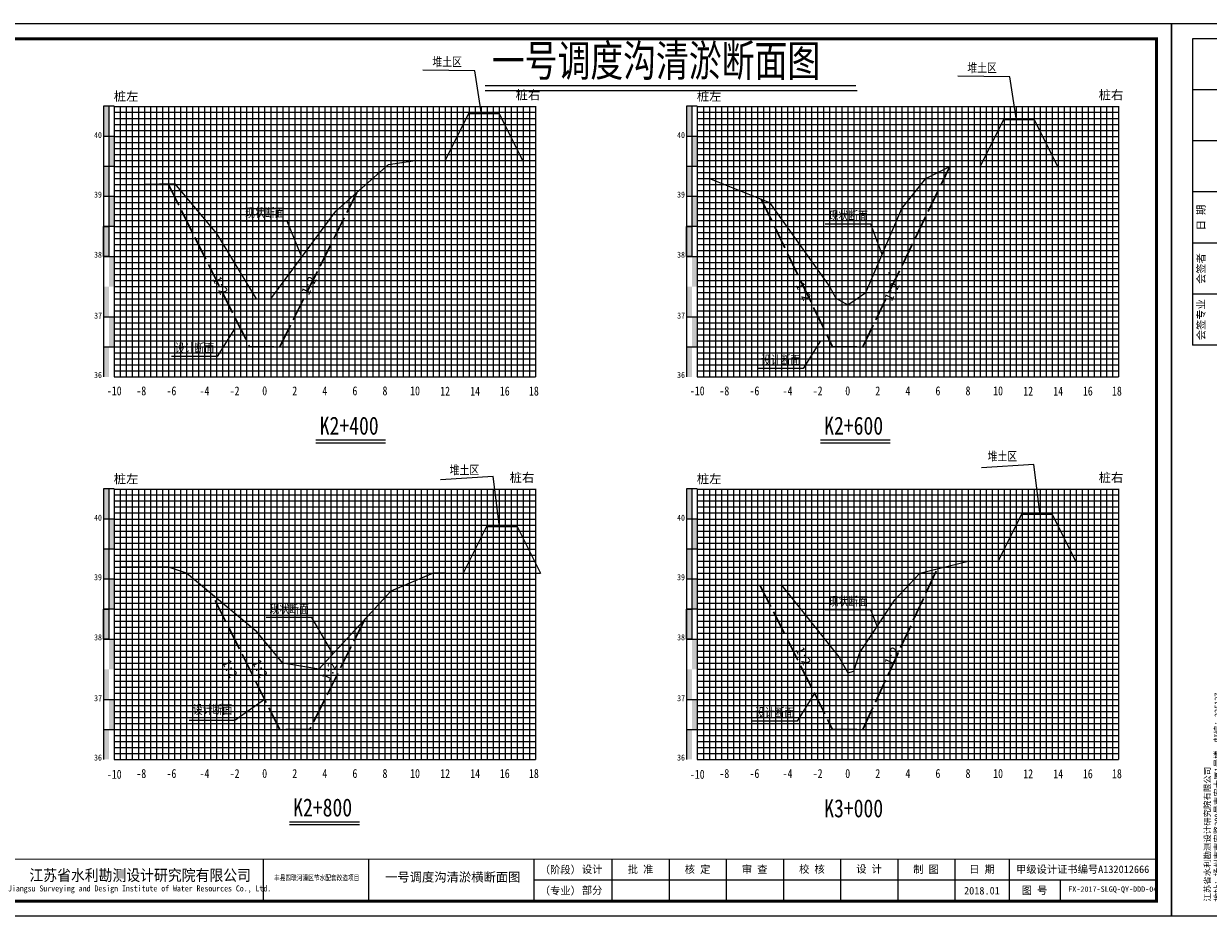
# Model space of a CAD drawing. Header units: millimetres. Extents: x -1851 to 142262423, y -629789 to 22327943.
# Tile 52 of 69: x 36859 to 37253, y 5522 to 5819. Entities that reach past the tile are written whole.
import ezdxf
from ezdxf.enums import TextEntityAlignment as Align

# ---------------------------------------------------------------- set-up
doc = ezdxf.new("R2010")
doc.units = ezdxf.units.MM
doc.linetypes.add('4415', pattern=[5, 4, -1])
for name, color, linetype, lineweight in [('0.13文字', 3, 'Continuous', 13), ('2', 61, 'Continuous', 30), ('3', 8, 'Continuous', 5), ('dmx', 7, 'Continuous', 15)]:
    doc.layers.add(name, color=color, linetype=linetype, lineweight=lineweight)
doc.layers.add('DIMTEX', color=7, linetype='Continuous')
doc.layers.add('断面', color=7, linetype='Continuous')
doc.styles.add('LYJFS', font='times.ttf', dxfattribs={"width": 0.7})
doc.styles.add('STYLE2', font='txt', dxfattribs={"width": 0.8})
doc.styles.add('仿宋', font='FangSong_GB2312.ttf')
doc.styles.add('仿宋体', font='FangSong_GB2312.ttf', dxfattribs={"width": 0.8})
doc.styles.add('宋体', font='txt', dxfattribs={"height": 3.5})
doc.styles.add('等线体', font='simhei.ttf')

# ---------------------------------------------------------------- blocks, each defined once
blk = doc.blocks.new('tk')
at = {"lineweight": 0}
for p, q in [((6838.6, 842.23), (6838.6, 1139.23)), ((6838.6, 1139.23), (7258.6, 1139.23)), ((7258.6, 1139.23), (7258.6, 842.23)), ((7253.6, 854.23), (7046.6, 854.23)), ((7258.6, 842.23), (6838.6, 842.23))]:
    blk.add_line(p, q, dxfattribs=at)
for p, q in [((6863.6, 1134.23), (6845.6, 1134.23)), ((6845.6, 1134.23), (6845.6, 1032.23)), ((6863.6, 1117.23), (6845.6, 1117.23)), ((6863.6, 1100.23), (6845.6, 1100.23)), ((6863.6, 1083.23), (6845.6, 1083.23)), ((6863.6, 1066.23), (6845.6, 1066.23)), ((6863.6, 1049.23), (6845.6, 1049.23)), ((6863.6, 1032.23), (6845.6, 1032.23)), ((6956.6, 861.23), (6956.6, 847.23)), ((6991.6, 861.23), (6991.6, 847.23)), ((7046.6, 861.23), (7046.6, 847.23)), ((7072.6, 861.23), (7072.6, 847.23)), ((7091.6, 861.23), (7091.6, 847.23)), ((7110.6, 861.23), (7110.6, 847.23)), ((7129.6, 861.23), (7129.6, 847.23)), ((7148.6, 861.23), (7148.6, 847.23)), ((7167.6, 861.23), (7167.6, 847.23)), ((7186.6, 861.23), (7186.6, 847.23)), ((7204.6, 861.23), (7204.6, 847.23)), ((7221.6, 854.23), (7221.6, 847.23))]:
    blk.add_line(p, q)
at = {"lineweight": 0, "const_width": 1}
blk.add_lwpolyline([(6863.6, 1134.23), (7253.6, 1134.23), (7253.6, 847.23), (6863.6, 847.23)], close=True, dxfattribs=at)
at = {"lineweight": 0, "const_width": 0.4}
blk.add_lwpolyline([(7253.6, 861.23), (6863.6, 861.23)], dxfattribs=at)
at = {"style": '宋体'}
for s, height, width, p in [('江苏省水利勘测设计研究院有限公司', 3.75, 0.9, (6915.73, 855.98)), ('丰县四联河灌区节水配套改造项目', 1.8, 0.75, (6974.43, 855.1)), ('Jiangsu Surveying and Design Institute of Water Resources Co., Ltd.', 2, 0.8, (6915.55, 851.24))]:
    blk.add_text(s, height=height, dxfattribs=dict(at, width=width)).set_placement(p, align=Align.MIDDLE)
at = {"style": 'LYJFS'}
for s, p in [('（阶段）', (7055.43, 857.73)), ('（专业）', (7055.43, 850.73))]:
    blk.add_text(s, height=2.5, dxfattribs=at).set_placement(p, align=Align.MIDDLE_CENTER)
at = {"style": '仿宋'}
blk.add_text('2018.01', height=2.5, dxfattribs=at).set_placement((7195.6, 850.73), align=Align.MIDDLE)
at = {"rotation": 90}
for s, insert, char_height, attachment_point, style in [('日 期', (6848.6, 1074.73), 2.5, 5, '宋体'), ('会签者', (6848.6, 1057.73), 2.5, 5, '宋体'), ('会签专业', (6848.6, 1040.73), 2.5, 5, '宋体'), ('江苏省水利勘测设计研究院有限公司\\P地址：扬州市吉安路209号吉安大厦1号楼  邮编：225127\\P电话：0514-87860116  传真：0514-87889101\\P声明：未经授权，不得翻印、传播或它用。', (6861.89, 847.15), 2, 7, '仿宋')]:
    blk.add_mtext(s, dxfattribs=dict(at, insert=insert, char_height=char_height, attachment_point=attachment_point, style=style))
at = {"char_height": 2.5, "attachment_point": 5, "style": '宋体'}
for s, insert in [('设计', (7066, 857.73)), ('批 准', (7082.1, 857.73)), ('核 定', (7101.04, 857.7)), ('审 查', (7120.03, 857.7)), ('校 核', (7139.06, 857.77)), ('设 计', (7158.07, 857.82)), ('制 图', (7177.01, 857.71)), ('日 期', (7195.6, 857.73)), ('甲级设计证书编号A132012666', (7229.1, 857.73)), ('部分', (7066, 850.73)), ('图 号', (7213.1, 850.73))]:
    blk.add_mtext(s, dxfattribs=dict(at, insert=insert))

msp = doc.modelspace()

# ---------------------------------------------------------------- hatches: boundary and pattern name
at = {"linetype": 'Continuous'}
for points in [[(36885.8, 5791.53), (36887.6, 5791.53), (36887.6, 5781.53), (36885.8, 5781.53)], [(37079.65, 5791.53), (37081.45, 5791.53), (37081.45, 5781.53), (37079.65, 5781.53)], [(36887.6, 5781.53), (36889.4, 5781.53), (36889.4, 5771.53), (36887.6, 5771.53)], [(37081.45, 5781.53), (37083.25, 5781.53), (37083.25, 5771.53), (37081.45, 5771.53)], [(36885.8, 5771.53), (36887.6, 5771.53), (36887.6, 5761.53), (36885.8, 5761.53)], [(37079.65, 5771.53), (37081.45, 5771.53), (37081.45, 5761.53), (37079.65, 5761.53)], [(36887.6, 5761.53), (36889.4, 5761.53), (36889.4, 5751.53), (36887.6, 5751.53)], [(37081.45, 5761.53), (37083.25, 5761.53), (37083.25, 5751.53), (37081.45, 5751.53)], [(36885.8, 5751.53), (36887.6, 5751.53), (36887.6, 5741.53), (36885.8, 5741.53)], [(37079.65, 5751.53), (37081.45, 5751.53), (37081.45, 5741.53), (37079.65, 5741.53)], [(36887.6, 5741.53), (36889.4, 5741.53), (36889.4, 5731.53), (36887.6, 5731.53)], [(37081.45, 5741.53), (37083.25, 5741.53), (37083.25, 5731.53), (37081.45, 5731.53)], [(36885.8, 5731.53), (36887.6, 5731.53), (36887.6, 5721.53), (36885.8, 5721.53)], [(37079.65, 5731.53), (37081.45, 5731.53), (37081.45, 5721.53), (37079.65, 5721.53)], [(36887.61, 5721.55), (36889.41, 5721.55), (36889.41, 5711.55), (36887.61, 5711.55)], [(37081.46, 5721.55), (37083.26, 5721.55), (37083.26, 5711.55), (37081.46, 5711.55)], [(36885.8, 5711.52), (36887.6, 5711.52), (36887.6, 5701.52), (36885.8, 5701.52)], [(37079.65, 5711.52), (37081.45, 5711.52), (37081.45, 5701.52), (37079.65, 5701.52)], [(36885.8, 5664.22), (36887.6, 5664.22), (36887.6, 5654.22), (36885.8, 5654.22)], [(37079.65, 5664.22), (37081.45, 5664.22), (37081.45, 5654.22), (37079.65, 5654.22)], [(36887.6, 5654.22), (36889.4, 5654.22), (36889.4, 5644.22), (36887.6, 5644.22)], [(37081.45, 5654.22), (37083.25, 5654.22), (37083.25, 5644.22), (37081.45, 5644.22)], [(36885.8, 5644.22), (36887.6, 5644.22), (36887.6, 5634.22), (36885.8, 5634.22)], [(37079.65, 5644.22), (37081.45, 5644.22), (37081.45, 5634.22), (37079.65, 5634.22)], [(36887.6, 5634.22), (36889.4, 5634.22), (36889.4, 5624.22), (36887.6, 5624.22)], [(37081.45, 5634.22), (37083.25, 5634.22), (37083.25, 5624.22), (37081.45, 5624.22)], [(36885.8, 5624.22), (36887.6, 5624.22), (36887.6, 5614.22), (36885.8, 5614.22)], [(37079.65, 5624.22), (37081.45, 5624.22), (37081.45, 5614.22), (37079.65, 5614.22)], [(36887.6, 5614.22), (36889.4, 5614.22), (36889.4, 5604.22), (36887.6, 5604.22)], [(37081.45, 5614.22), (37083.25, 5614.22), (37083.25, 5604.22), (37081.45, 5604.22)], [(36885.8, 5604.22), (36887.6, 5604.22), (36887.6, 5594.22), (36885.8, 5594.22)], [(37079.65, 5604.22), (37081.45, 5604.22), (37081.45, 5594.22), (37079.65, 5594.22)], [(36887.61, 5594.24), (36889.41, 5594.24), (36889.41, 5584.24), (36887.61, 5584.24)], [(37081.46, 5594.24), (37083.26, 5594.24), (37083.26, 5584.24), (37081.46, 5584.24)], [(36885.8, 5584.21), (36887.6, 5584.21), (36887.6, 5574.21), (36885.8, 5574.21)], [(37079.65, 5584.21), (37081.45, 5584.21), (37081.45, 5574.21), (37079.65, 5574.21)]]:
    msp.add_hatch(color=7, dxfattribs=at).paths.add_polyline_path(points)

# ---------------------------------------------------------------- linework, layer by layer
at = {"color": 7, "linetype": 'Continuous', "lineweight": 20, "flags": 128}
for points in [[(37011.49, 5788.93), (37009.29, 5803.34), (36992.01, 5803.52)], [(37189.34, 5786.93), (37187.14, 5801.34), (37169.86, 5801.52)], [(37197.27, 5655.62), (37195.16, 5672.34), (37177.68, 5671.2)], [(37017.49, 5651.62), (37015.38, 5668.34), (36997.9, 5667.2)]]:
    msp.add_lwpolyline(points, dxfattribs=at)
at = {"color": 1, "linetype": '4415', "lineweight": 30, "ltscale": 2}
for points in [[(37104.52, 5760.62), (37128.25, 5711.53), (37138.25, 5711.53), (37167.25, 5771.53)], [(36907.28, 5765.77), (36934.4, 5711.53), (36944.4, 5711.53), (36970.01, 5762.74)], [(37104.09, 5632.22), (37128.25, 5584.22), (37138.25, 5584.22), (37162.99, 5637.65)], [(36972.67, 5620.76), (36954.4, 5584.22), (36944.4, 5584.22), (36922, 5629.02)]]:
    msp.add_lwpolyline(points, dxfattribs=at)
at = {"linetype": 'Continuous', "flags": 128}
for points in [[(36885.8, 5751.53), (36887.6, 5751.53), (36887.6, 5741.53), (36885.8, 5741.53)], [(37079.65, 5751.53), (37081.45, 5751.53), (37081.45, 5741.53), (37079.65, 5741.53)], [(36885.8, 5624.22), (36887.6, 5624.22), (36887.6, 5614.22), (36885.8, 5614.22)], [(37079.65, 5624.22), (37081.45, 5624.22), (37081.45, 5614.22), (37079.65, 5614.22)]]:
    msp.add_lwpolyline(points, close=True, dxfattribs=at)
at = {"linetype": 'Continuous', "lineweight": 20, "flags": 128}
for points in [[(36951.72, 5741.37), (36946.92, 5753.3), (36931.77, 5753.28)], [(37144.71, 5742.26), (37140.91, 5752.31), (37125.75, 5752.28)], [(37147.25, 5735.53), (37146.97, 5736.28)], [(36929.4, 5717.53), (36923.56, 5708.29), (36908.41, 5708.27)], [(37124.25, 5713.53), (37118.41, 5704.29), (37103.26, 5704.27)], [(36962.22, 5609.3), (36955.05, 5621.47), (36939.9, 5621.45)], [(37143.09, 5618.57), (37140.91, 5623.99), (37125.75, 5623.97)], [(36939.4, 5594.22), (36929.47, 5587.16), (36914.32, 5587.13)], [(37122.25, 5596.22), (37116.41, 5586.98), (37101.26, 5586.95)]]:
    msp.add_lwpolyline(points, dxfattribs=at)
at = {"layer": '2', "color": 7, "lineweight": 15}
for points in [[(36889.4, 5791.46), (37029.4, 5791.46)], [(36899.4, 5791.53), (36899.4, 5701.53)], [(36909.4, 5791.53), (36909.4, 5701.53)], [(36919.4, 5791.53), (36919.4, 5701.53)], [(36929.4, 5791.53), (36929.4, 5701.53)], [(36949.4, 5791.53), (36949.4, 5701.53)], [(36959.4, 5791.53), (36959.4, 5701.53)], [(36969.4, 5791.53), (36969.4, 5701.53)], [(36979.4, 5791.53), (36979.4, 5701.53)], [(36989.4, 5791.53), (36989.4, 5701.53)], [(36999.4, 5791.53), (36999.4, 5701.53)], [(37009.4, 5791.53), (37009.4, 5701.53)], [(37019.4, 5791.53), (37019.4, 5701.53)], [(37029.4, 5791.53), (37029.4, 5701.53)], [(37083.25, 5791.46), (37223.25, 5791.46)], [(37093.25, 5791.53), (37093.25, 5701.53)], [(37103.25, 5791.53), (37103.25, 5701.53)], [(37113.25, 5791.53), (37113.25, 5701.53)], [(37123.25, 5791.53), (37123.25, 5701.53)], [(37143.25, 5791.53), (37143.25, 5701.53)], [(37153.25, 5791.53), (37153.25, 5701.53)], [(37163.25, 5791.53), (37163.25, 5701.53)], [(37173.25, 5791.53), (37173.25, 5701.53)], [(37183.25, 5791.53), (37183.25, 5701.53)], [(37193.25, 5791.53), (37193.25, 5701.53)], [(37203.25, 5791.53), (37203.25, 5701.53)], [(37213.25, 5791.53), (37213.25, 5701.53)], [(37223.25, 5791.53), (37223.25, 5701.53)], [(36889.4, 5781.53), (36989.4, 5781.53)], [(36989.4, 5781.53), (37029.4, 5781.53)], [(37083.25, 5781.53), (37183.25, 5781.53)], [(37183.25, 5781.53), (37223.25, 5781.53)], [(36889.4, 5771.53), (36989.4, 5771.53)], [(36989.4, 5771.53), (37029.4, 5771.53)], [(37083.25, 5771.53), (37183.25, 5771.53)], [(37183.25, 5771.53), (37223.25, 5771.53)], [(36889.4, 5761.53), (36989.4, 5761.53)], [(36989.4, 5761.53), (37029.4, 5761.53)], [(37083.25, 5761.53), (37183.25, 5761.53)], [(37183.25, 5761.53), (37223.25, 5761.53)], [(36889.4, 5751.53), (36989.4, 5751.53)], [(36989.4, 5751.53), (37029.4, 5751.53)], [(37083.25, 5751.53), (37183.25, 5751.53)], [(37183.25, 5751.53), (37223.25, 5751.53)], [(36989.4, 5741.53), (37029.4, 5741.53)], [(37183.25, 5741.53), (37223.25, 5741.53)], [(36889.4, 5731.53), (36989.4, 5731.53)], [(36989.4, 5731.53), (37029.4, 5731.53)], [(37083.25, 5731.53), (37183.25, 5731.53)], [(37183.25, 5731.53), (37223.25, 5731.53)], [(36989.4, 5721.53), (37029.4, 5721.53)], [(37183.25, 5721.53), (37223.25, 5721.53)], [(36989.4, 5711.53), (37029.4, 5711.53)], [(37183.25, 5711.53), (37223.25, 5711.53)], [(36889.4, 5701.53), (36989.4, 5701.53)], [(36989.4, 5701.53), (37029.4, 5701.53)], [(37083.25, 5701.53), (37183.25, 5701.53)], [(37183.25, 5701.53), (37223.25, 5701.53)], [(36889.4, 5664.15), (37029.4, 5664.15)], [(36899.4, 5664.22), (36899.4, 5574.22)], [(36909.4, 5664.22), (36909.4, 5574.22)], [(36919.4, 5664.22), (36919.4, 5574.22)], [(36929.4, 5664.22), (36929.4, 5574.22)], [(36949.4, 5664.22), (36949.4, 5574.22)], [(36959.4, 5664.22), (36959.4, 5574.22)], [(36969.4, 5664.22), (36969.4, 5574.22)], [(36979.4, 5664.22), (36979.4, 5574.22)], [(36989.4, 5664.22), (36989.4, 5574.22)], [(36999.4, 5664.22), (36999.4, 5574.22)], [(37009.4, 5664.22), (37009.4, 5574.22)], [(37019.4, 5664.22), (37019.4, 5574.22)], [(37029.4, 5664.22), (37029.4, 5574.22)], [(37083.25, 5664.15), (37223.25, 5664.15)], [(37093.25, 5664.22), (37093.25, 5574.22)], [(37103.25, 5664.22), (37103.25, 5574.22)], [(37113.25, 5664.22), (37113.25, 5574.22)], [(37123.25, 5664.22), (37123.25, 5574.22)], [(37143.25, 5664.22), (37143.25, 5574.22)], [(37153.25, 5664.22), (37153.25, 5574.22)], [(37163.25, 5664.22), (37163.25, 5574.22)], [(37173.25, 5664.22), (37173.25, 5574.22)], [(37183.25, 5664.22), (37183.25, 5574.22)], [(37193.25, 5664.22), (37193.25, 5574.22)], [(37203.25, 5664.22), (37203.25, 5574.22)], [(37213.25, 5664.22), (37213.25, 5574.22)], [(37223.25, 5664.22), (37223.25, 5574.22)], [(36889.4, 5654.22), (37029.4, 5654.22)], [(37083.25, 5654.22), (37183.25, 5654.22)], [(37183.25, 5654.22), (37223.25, 5654.22)], [(36889.4, 5644.22), (37029.4, 5644.22)], [(37083.25, 5644.22), (37183.25, 5644.22)], [(37183.25, 5644.22), (37223.25, 5644.22)], [(36889.4, 5634.22), (37029.4, 5634.22)], [(37083.25, 5634.22), (37183.25, 5634.22)], [(37183.25, 5634.22), (37223.25, 5634.22)], [(36889.4, 5624.22), (37029.4, 5624.22)], [(37083.25, 5624.22), (37183.25, 5624.22)], [(37183.25, 5624.22), (37223.25, 5624.22)], [(37183.25, 5614.22), (37223.25, 5614.22)], [(36889.4, 5604.22), (37029.4, 5604.22)], [(37083.25, 5604.22), (37183.25, 5604.22)], [(37183.25, 5604.22), (37223.25, 5604.22)], [(37183.25, 5594.22), (37223.25, 5594.22)], [(37183.25, 5584.22), (37223.25, 5584.22)], [(36889.4, 5574.22), (37029.4, 5574.22)], [(37083.25, 5574.22), (37183.25, 5574.22)], [(37183.25, 5574.22), (37223.25, 5574.22)]]:
    msp.add_lwpolyline(points, dxfattribs=at)
at = {"layer": '2', "color": 3, "lineweight": 15}
for points in [[(36939.4, 5791.53), (36939.4, 5701.53)], [(37133.25, 5791.53), (37133.25, 5701.53)], [(36939.4, 5664.22), (36939.4, 5574.22)], [(37133.25, 5664.22), (37133.25, 5574.22)]]:
    msp.add_lwpolyline(points, dxfattribs=at)
at = {"layer": '2', "color": 7, "lineweight": 15, "flags": 128}
for points in [[(36889.4, 5741.53), (36989.4, 5741.53)], [(37083.25, 5741.53), (37183.25, 5741.53)], [(36889.4, 5614.22), (37029.4, 5614.22)], [(37083.25, 5614.22), (37183.25, 5614.22)]]:
    msp.add_lwpolyline(points, dxfattribs=at)
at = {"layer": '2', "color": 0, "lineweight": 15}
for points in [[(36889.4, 5721.53), (36989.4, 5721.53)], [(37083.25, 5721.53), (37183.25, 5721.53)], [(36889.4, 5711.53), (36989.4, 5711.53)], [(37083.25, 5711.53), (37183.25, 5711.53)], [(36889.4, 5594.22), (37029.4, 5594.22)], [(37083.25, 5594.22), (37183.25, 5594.22)], [(36889.4, 5584.22), (37029.4, 5584.22)], [(37083.25, 5584.22), (37183.25, 5584.22)]]:
    msp.add_lwpolyline(points, dxfattribs=at)
at = {"layer": '3', "lineweight": 5}
for points in [[(36891.4, 5791.53), (36891.4, 5701.53)], [(36893.4, 5791.53), (36893.4, 5701.53)], [(36895.4, 5791.53), (36895.4, 5701.53)], [(36897.4, 5791.53), (36897.4, 5701.53)], [(36901.4, 5791.53), (36901.4, 5701.53)], [(36903.4, 5791.53), (36903.4, 5701.53)], [(36905.4, 5791.53), (36905.4, 5701.53)], [(36907.4, 5791.53), (36907.4, 5701.53)], [(36911.4, 5791.53), (36911.4, 5701.53)], [(36913.4, 5791.53), (36913.4, 5701.53)], [(36915.4, 5791.53), (36915.4, 5701.53)], [(36917.4, 5791.53), (36917.4, 5701.53)], [(36921.4, 5791.53), (36921.4, 5701.53)], [(36923.4, 5791.53), (36923.4, 5701.53)], [(36925.4, 5791.53), (36925.4, 5701.53)], [(36927.4, 5791.53), (36927.4, 5701.53)], [(36931.4, 5791.53), (36931.4, 5701.53)], [(36933.4, 5791.53), (36933.4, 5701.53)], [(36935.4, 5791.53), (36935.4, 5701.53)], [(36937.4, 5791.53), (36937.4, 5701.53)], [(36941.4, 5791.53), (36941.4, 5701.53)], [(36943.4, 5791.53), (36943.4, 5701.53)], [(36945.4, 5791.53), (36945.4, 5701.53)], [(36947.4, 5791.53), (36947.4, 5701.53)], [(36951.4, 5791.53), (36951.4, 5701.53)], [(36953.4, 5791.53), (36953.4, 5701.53)], [(36955.4, 5791.53), (36955.4, 5701.53)], [(36957.4, 5791.53), (36957.4, 5701.53)], [(36961.4, 5791.53), (36961.4, 5701.53)], [(36963.4, 5791.53), (36963.4, 5701.53)], [(36965.4, 5791.53), (36965.4, 5701.53)], [(36967.4, 5791.53), (36967.4, 5701.53)], [(36971.4, 5791.53), (36971.4, 5701.53)], [(36973.4, 5791.53), (36973.4, 5701.53)], [(36975.4, 5791.53), (36975.4, 5701.53)], [(36977.4, 5791.53), (36977.4, 5701.53)], [(36981.4, 5791.53), (36981.4, 5701.53)], [(36983.4, 5791.53), (36983.4, 5701.53)], [(36985.4, 5791.53), (36985.4, 5701.53)], [(36987.4, 5791.53), (36987.4, 5701.53)], [(36991.4, 5791.53), (36991.4, 5701.53)], [(36993.4, 5791.53), (36993.4, 5701.53)], [(36995.4, 5791.53), (36995.4, 5701.53)], [(36997.4, 5791.53), (36997.4, 5701.53)], [(37001.4, 5791.53), (37001.4, 5701.53)], [(37003.4, 5791.53), (37003.4, 5701.53)], [(37005.4, 5791.53), (37005.4, 5701.53)], [(37007.4, 5791.53), (37007.4, 5701.53)], [(37011.4, 5791.53), (37011.4, 5701.53)], [(37013.4, 5791.53), (37013.4, 5701.53)], [(37015.4, 5791.53), (37015.4, 5701.53)], [(37017.4, 5791.53), (37017.4, 5701.53)], [(37021.4, 5791.53), (37021.4, 5701.53)], [(37023.4, 5791.53), (37023.4, 5701.53)], [(37025.4, 5791.53), (37025.4, 5701.53)], [(37027.4, 5791.53), (37027.4, 5701.53)], [(37085.25, 5791.53), (37085.25, 5701.53)], [(37087.25, 5791.53), (37087.25, 5701.53)], [(37089.25, 5791.53), (37089.25, 5701.53)], [(37091.25, 5791.53), (37091.25, 5701.53)], [(37095.25, 5791.53), (37095.25, 5701.53)], [(37097.25, 5791.53), (37097.25, 5701.53)], [(37099.25, 5791.53), (37099.25, 5701.53)], [(37101.25, 5791.53), (37101.25, 5701.53)], [(37105.25, 5791.53), (37105.25, 5701.53)], [(37107.25, 5791.53), (37107.25, 5701.53)], [(37109.25, 5791.53), (37109.25, 5701.53)], [(37111.25, 5791.53), (37111.25, 5701.53)], [(37115.25, 5791.53), (37115.25, 5701.53)], [(37117.25, 5791.53), (37117.25, 5701.53)], [(37119.25, 5791.53), (37119.25, 5701.53)], [(37121.25, 5791.53), (37121.25, 5701.53)], [(37125.25, 5791.53), (37125.25, 5701.53)], [(37127.25, 5791.53), (37127.25, 5701.53)], [(37129.25, 5791.53), (37129.25, 5701.53)], [(37131.25, 5791.53), (37131.25, 5701.53)], [(37135.25, 5791.53), (37135.25, 5701.53)], [(37137.25, 5791.53), (37137.25, 5701.53)], [(37139.25, 5791.53), (37139.25, 5701.53)], [(37141.25, 5791.53), (37141.25, 5701.53)], [(37145.25, 5791.53), (37145.25, 5701.53)], [(37147.25, 5791.53), (37147.25, 5701.53)], [(37149.25, 5791.53), (37149.25, 5701.53)], [(37151.25, 5791.53), (37151.25, 5701.53)], [(37155.25, 5791.53), (37155.25, 5701.53)], [(37157.25, 5791.53), (37157.25, 5701.53)], [(37159.25, 5791.53), (37159.25, 5701.53)], [(37161.25, 5791.53), (37161.25, 5701.53)], [(37165.25, 5791.53), (37165.25, 5701.53)], [(37167.25, 5791.53), (37167.25, 5701.53)], [(37169.25, 5791.53), (37169.25, 5701.53)], [(37171.25, 5791.53), (37171.25, 5701.53)], [(37175.25, 5791.53), (37175.25, 5701.53)], [(37177.25, 5791.53), (37177.25, 5701.53)], [(37179.25, 5791.53), (37179.25, 5701.53)], [(37181.25, 5791.53), (37181.25, 5701.53)], [(37185.25, 5791.53), (37185.25, 5701.53)], [(37187.25, 5791.53), (37187.25, 5701.53)], [(37189.25, 5791.53), (37189.25, 5701.53)], [(37191.25, 5791.53), (37191.25, 5701.53)], [(37195.25, 5791.53), (37195.25, 5701.53)], [(37197.25, 5791.53), (37197.25, 5701.53)], [(37199.25, 5791.53), (37199.25, 5701.53)], [(37201.25, 5791.53), (37201.25, 5701.53)], [(37205.25, 5791.53), (37205.25, 5701.53)], [(37207.25, 5791.53), (37207.25, 5701.53)], [(37209.25, 5791.53), (37209.25, 5701.53)], [(37211.25, 5791.53), (37211.25, 5701.53)], [(37215.25, 5791.53), (37215.25, 5701.53)], [(37217.25, 5791.53), (37217.25, 5701.53)], [(37219.25, 5791.53), (37219.25, 5701.53)], [(37221.25, 5791.53), (37221.25, 5701.53)], [(36889.4, 5789.53), (36989.4, 5789.53)], [(36889.4, 5787.53), (36989.4, 5787.53)], [(36989.4, 5789.53), (37029.4, 5789.53)], [(36989.4, 5787.53), (37029.4, 5787.53)], [(37083.25, 5789.53), (37183.25, 5789.53)], [(37083.25, 5787.53), (37183.25, 5787.53)], [(37183.25, 5789.53), (37223.25, 5789.53)], [(37183.25, 5787.53), (37223.25, 5787.53)], [(36889.4, 5785.53), (36989.4, 5785.53)], [(36889.4, 5783.53), (36989.4, 5783.53)], [(36989.4, 5785.53), (37029.4, 5785.53)], [(36989.4, 5783.53), (37029.4, 5783.53)], [(37083.25, 5785.53), (37183.25, 5785.53)], [(37083.25, 5783.53), (37183.25, 5783.53)], [(37183.25, 5785.53), (37223.25, 5785.53)], [(37183.25, 5783.53), (37223.25, 5783.53)], [(36889.4, 5779.53), (36989.4, 5779.53)], [(36989.4, 5779.53), (37029.4, 5779.53)], [(37083.25, 5779.53), (37183.25, 5779.53)], [(37183.25, 5779.53), (37223.25, 5779.53)], [(36889.4, 5777.53), (36989.4, 5777.53)], [(36889.4, 5775.53), (36989.4, 5775.53)], [(36989.4, 5777.53), (37029.4, 5777.53)], [(36989.4, 5775.53), (37029.4, 5775.53)], [(37083.25, 5777.53), (37183.25, 5777.53)], [(37083.25, 5775.53), (37183.25, 5775.53)], [(37183.25, 5777.53), (37223.25, 5777.53)], [(37183.25, 5775.53), (37223.25, 5775.53)], [(36889.4, 5773.53), (36989.4, 5773.53)], [(36989.4, 5773.53), (37029.4, 5773.53)], [(37083.25, 5773.53), (37183.25, 5773.53)], [(37183.25, 5773.53), (37223.25, 5773.53)], [(36889.4, 5769.53), (36989.4, 5769.53)], [(36889.4, 5767.53), (36989.4, 5767.53)], [(36989.4, 5769.53), (37029.4, 5769.53)], [(36989.4, 5767.53), (37029.4, 5767.53)], [(37083.25, 5769.53), (37183.25, 5769.53)], [(37083.25, 5767.53), (37183.25, 5767.53)], [(37183.25, 5769.53), (37223.25, 5769.53)], [(37183.25, 5767.53), (37223.25, 5767.53)], [(36889.4, 5765.53), (36989.4, 5765.53)], [(36889.4, 5763.53), (36989.4, 5763.53)], [(36989.4, 5765.53), (37029.4, 5765.53)], [(36989.4, 5763.53), (37029.4, 5763.53)], [(37083.25, 5765.53), (37183.25, 5765.53)], [(37083.25, 5763.53), (37183.25, 5763.53)], [(37183.25, 5765.53), (37223.25, 5765.53)], [(37183.25, 5763.53), (37223.25, 5763.53)], [(36889.4, 5759.53), (36989.4, 5759.53)], [(36989.4, 5759.53), (37029.4, 5759.53)], [(37083.25, 5759.53), (37183.25, 5759.53)], [(37183.25, 5759.53), (37223.25, 5759.53)], [(36889.4, 5757.53), (36989.4, 5757.53)], [(36889.4, 5755.53), (36989.4, 5755.53)], [(36989.4, 5757.53), (37029.4, 5757.53)], [(36989.4, 5755.53), (37029.4, 5755.53)], [(37083.25, 5757.53), (37183.25, 5757.53)], [(37083.25, 5755.53), (37183.25, 5755.53)], [(37183.25, 5757.53), (37223.25, 5757.53)], [(37183.25, 5755.53), (37223.25, 5755.53)], [(36889.4, 5753.53), (36989.4, 5753.53)], [(36989.4, 5753.53), (37029.4, 5753.53)], [(37083.25, 5753.53), (37183.25, 5753.53)], [(37183.25, 5753.53), (37223.25, 5753.53)], [(36889.4, 5749.53), (36989.4, 5749.53)], [(36889.4, 5747.53), (36989.4, 5747.53)], [(36989.4, 5749.53), (37029.4, 5749.53)], [(36989.4, 5747.53), (37029.4, 5747.53)], [(37083.25, 5749.53), (37183.25, 5749.53)], [(37083.25, 5747.53), (37183.25, 5747.53)], [(37183.25, 5749.53), (37223.25, 5749.53)], [(37183.25, 5747.53), (37223.25, 5747.53)], [(36889.4, 5745.53), (36989.4, 5745.53)], [(36889.4, 5743.53), (36989.4, 5743.53)], [(36989.4, 5745.53), (37029.4, 5745.53)], [(36989.4, 5743.53), (37029.4, 5743.53)], [(37083.25, 5745.53), (37183.25, 5745.53)], [(37083.25, 5743.53), (37183.25, 5743.53)], [(37183.25, 5745.53), (37223.25, 5745.53)], [(37183.25, 5743.53), (37223.25, 5743.53)], [(36889.4, 5739.53), (36989.4, 5739.53)], [(36989.4, 5739.53), (37029.4, 5739.53)], [(37083.25, 5739.53), (37183.25, 5739.53)], [(37183.25, 5739.53), (37223.25, 5739.53)], [(36889.4, 5737.53), (36989.4, 5737.53)], [(36889.4, 5735.53), (36989.4, 5735.53)], [(36989.4, 5737.53), (37029.4, 5737.53)], [(36989.4, 5735.53), (37029.4, 5735.53)], [(37083.25, 5737.53), (37183.25, 5737.53)], [(37083.25, 5735.53), (37183.25, 5735.53)], [(37183.25, 5737.53), (37223.25, 5737.53)], [(37183.25, 5735.53), (37223.25, 5735.53)], [(36889.4, 5733.53), (36989.4, 5733.53)], [(36989.4, 5733.53), (37029.4, 5733.53)], [(37083.25, 5733.53), (37183.25, 5733.53)], [(37183.25, 5733.53), (37223.25, 5733.53)], [(36889.4, 5729.53), (36989.4, 5729.53)], [(36889.4, 5727.53), (36989.4, 5727.53)], [(36989.4, 5729.53), (37029.4, 5729.53)], [(36989.4, 5727.53), (37029.4, 5727.53)], [(37083.25, 5729.53), (37183.25, 5729.53)], [(37083.25, 5727.53), (37183.25, 5727.53)], [(37183.25, 5729.53), (37223.25, 5729.53)], [(37183.25, 5727.53), (37223.25, 5727.53)], [(36889.4, 5725.53), (36989.4, 5725.53)], [(36889.4, 5723.53), (36989.4, 5723.53)], [(36989.4, 5725.53), (37029.4, 5725.53)], [(36989.4, 5723.53), (37029.4, 5723.53)], [(37083.25, 5725.53), (37183.25, 5725.53)], [(37083.25, 5723.53), (37183.25, 5723.53)], [(37183.25, 5725.53), (37223.25, 5725.53)], [(37183.25, 5723.53), (37223.25, 5723.53)], [(36889.4, 5719.53), (36989.4, 5719.53)], [(36989.4, 5719.53), (37029.4, 5719.53)], [(37083.25, 5719.53), (37183.25, 5719.53)], [(37183.25, 5719.53), (37223.25, 5719.53)], [(36889.4, 5717.53), (36989.4, 5717.53)], [(36889.4, 5715.53), (36989.4, 5715.53)], [(36989.4, 5717.53), (37029.4, 5717.53)], [(36989.4, 5715.53), (37029.4, 5715.53)], [(37083.25, 5717.53), (37183.25, 5717.53)], [(37083.25, 5715.53), (37183.25, 5715.53)], [(37183.25, 5717.53), (37223.25, 5717.53)], [(37183.25, 5715.53), (37223.25, 5715.53)], [(36889.4, 5713.53), (36989.4, 5713.53)], [(36989.4, 5713.53), (37029.4, 5713.53)], [(37083.25, 5713.53), (37183.25, 5713.53)], [(37183.25, 5713.53), (37223.25, 5713.53)], [(36889.4, 5709.53), (36989.4, 5709.53)], [(36889.4, 5707.53), (36989.4, 5707.53)], [(36989.4, 5709.53), (37029.4, 5709.53)], [(36989.4, 5707.53), (37029.4, 5707.53)], [(37083.25, 5709.53), (37183.25, 5709.53)], [(37083.25, 5707.53), (37183.25, 5707.53)], [(37183.25, 5709.53), (37223.25, 5709.53)], [(37183.25, 5707.53), (37223.25, 5707.53)], [(36889.4, 5705.53), (36989.4, 5705.53)], [(36889.4, 5703.53), (36989.4, 5703.53)], [(36989.4, 5705.53), (37029.4, 5705.53)], [(36989.4, 5703.53), (37029.4, 5703.53)], [(37083.25, 5705.53), (37183.25, 5705.53)], [(37083.25, 5703.53), (37183.25, 5703.53)], [(37183.25, 5705.53), (37223.25, 5705.53)], [(37183.25, 5703.53), (37223.25, 5703.53)], [(36891.4, 5664.22), (36891.4, 5574.22)], [(36893.4, 5664.22), (36893.4, 5574.22)], [(36895.4, 5664.22), (36895.4, 5574.22)], [(36897.4, 5664.22), (36897.4, 5574.22)], [(36901.4, 5664.22), (36901.4, 5574.22)], [(36903.4, 5664.22), (36903.4, 5574.22)], [(36905.4, 5664.22), (36905.4, 5574.22)], [(36907.4, 5664.22), (36907.4, 5574.22)], [(36911.4, 5664.22), (36911.4, 5574.22)], [(36913.4, 5664.22), (36913.4, 5574.22)], [(36915.4, 5664.22), (36915.4, 5574.22)], [(36917.4, 5664.22), (36917.4, 5574.22)], [(36921.4, 5664.22), (36921.4, 5574.22)], [(36923.4, 5664.22), (36923.4, 5574.22)], [(36925.4, 5664.22), (36925.4, 5574.22)], [(36927.4, 5664.22), (36927.4, 5574.22)], [(36931.4, 5664.22), (36931.4, 5574.22)], [(36933.4, 5664.22), (36933.4, 5574.22)], [(36935.4, 5664.22), (36935.4, 5574.22)], [(36937.4, 5664.22), (36937.4, 5574.22)], [(36941.4, 5664.22), (36941.4, 5574.22)], [(36943.4, 5664.22), (36943.4, 5574.22)], [(36945.4, 5664.22), (36945.4, 5574.22)], [(36947.4, 5664.22), (36947.4, 5574.22)], [(36951.4, 5664.22), (36951.4, 5574.22)], [(36953.4, 5664.22), (36953.4, 5574.22)], [(36955.4, 5664.22), (36955.4, 5574.22)], [(36957.4, 5664.22), (36957.4, 5574.22)], [(36961.4, 5664.22), (36961.4, 5574.22)], [(36963.4, 5664.22), (36963.4, 5574.22)], [(36965.4, 5664.22), (36965.4, 5574.22)], [(36967.4, 5664.22), (36967.4, 5574.22)], [(36971.4, 5664.22), (36971.4, 5574.22)], [(36973.4, 5664.22), (36973.4, 5574.22)], [(36975.4, 5664.22), (36975.4, 5574.22)], [(36977.4, 5664.22), (36977.4, 5574.22)], [(36981.4, 5664.22), (36981.4, 5574.22)], [(36983.4, 5664.22), (36983.4, 5574.22)], [(36985.4, 5664.22), (36985.4, 5574.22)], [(36987.4, 5664.22), (36987.4, 5574.22)], [(36991.4, 5664.22), (36991.4, 5574.22)], [(36993.4, 5664.22), (36993.4, 5574.22)], [(36995.4, 5664.22), (36995.4, 5574.22)], [(36997.4, 5664.22), (36997.4, 5574.22)], [(37001.4, 5664.22), (37001.4, 5574.22)], [(37003.4, 5664.22), (37003.4, 5574.22)], [(37005.4, 5664.22), (37005.4, 5574.22)], [(37007.4, 5664.22), (37007.4, 5574.22)], [(37011.4, 5664.22), (37011.4, 5574.22)], [(37013.4, 5664.22), (37013.4, 5574.22)], [(37015.4, 5664.22), (37015.4, 5574.22)], [(37017.4, 5664.22), (37017.4, 5574.22)], [(37021.4, 5664.22), (37021.4, 5574.22)], [(37023.4, 5664.22), (37023.4, 5574.22)], [(37025.4, 5664.22), (37025.4, 5574.22)], [(37027.4, 5664.22), (37027.4, 5574.22)], [(37085.25, 5664.22), (37085.25, 5574.22)], [(37087.25, 5664.22), (37087.25, 5574.22)], [(37089.25, 5664.22), (37089.25, 5574.22)], [(37091.25, 5664.22), (37091.25, 5574.22)], [(37095.25, 5664.22), (37095.25, 5574.22)], [(37097.25, 5664.22), (37097.25, 5574.22)], [(37099.25, 5664.22), (37099.25, 5574.22)], [(37101.25, 5664.22), (37101.25, 5574.22)], [(37105.25, 5664.22), (37105.25, 5574.22)], [(37107.25, 5664.22), (37107.25, 5574.22)], [(37109.25, 5664.22), (37109.25, 5574.22)], [(37111.25, 5664.22), (37111.25, 5574.22)], [(37115.25, 5664.22), (37115.25, 5574.22)], [(37117.25, 5664.22), (37117.25, 5574.22)], [(37119.25, 5664.22), (37119.25, 5574.22)], [(37121.25, 5664.22), (37121.25, 5574.22)], [(37125.25, 5664.22), (37125.25, 5574.22)], [(37127.25, 5664.22), (37127.25, 5574.22)], [(37129.25, 5664.22), (37129.25, 5574.22)], [(37131.25, 5664.22), (37131.25, 5574.22)], [(37135.25, 5664.22), (37135.25, 5574.22)], [(37137.25, 5664.22), (37137.25, 5574.22)], [(37139.25, 5664.22), (37139.25, 5574.22)], [(37141.25, 5664.22), (37141.25, 5574.22)], [(37145.25, 5664.22), (37145.25, 5574.22)], [(37147.25, 5664.22), (37147.25, 5574.22)], [(37149.25, 5664.22), (37149.25, 5574.22)], [(37151.25, 5664.22), (37151.25, 5574.22)], [(37155.25, 5664.22), (37155.25, 5574.22)], [(37157.25, 5664.22), (37157.25, 5574.22)], [(37159.25, 5664.22), (37159.25, 5574.22)], [(37161.25, 5664.22), (37161.25, 5574.22)], [(37165.25, 5664.22), (37165.25, 5574.22)], [(37167.25, 5664.22), (37167.25, 5574.22)], [(37169.25, 5664.22), (37169.25, 5574.22)], [(37171.25, 5664.22), (37171.25, 5574.22)], [(37175.25, 5664.22), (37175.25, 5574.22)], [(37177.25, 5664.22), (37177.25, 5574.22)], [(37179.25, 5664.22), (37179.25, 5574.22)], [(37181.25, 5664.22), (37181.25, 5574.22)], [(37185.25, 5664.22), (37185.25, 5574.22)], [(37187.25, 5664.22), (37187.25, 5574.22)], [(37189.25, 5664.22), (37189.25, 5574.22)], [(37191.25, 5664.22), (37191.25, 5574.22)], [(37195.25, 5664.22), (37195.25, 5574.22)], [(37197.25, 5664.22), (37197.25, 5574.22)], [(37199.25, 5664.22), (37199.25, 5574.22)], [(37201.25, 5664.22), (37201.25, 5574.22)], [(37205.25, 5664.22), (37205.25, 5574.22)], [(37207.25, 5664.22), (37207.25, 5574.22)], [(37209.25, 5664.22), (37209.25, 5574.22)], [(37211.25, 5664.22), (37211.25, 5574.22)], [(37215.25, 5664.22), (37215.25, 5574.22)], [(37217.25, 5664.22), (37217.25, 5574.22)], [(37219.25, 5664.22), (37219.25, 5574.22)], [(37221.25, 5664.22), (37221.25, 5574.22)], [(36889.4, 5662.22), (37029.4, 5662.22)], [(36889.4, 5660.22), (37029.4, 5660.22)], [(37083.25, 5662.22), (37183.25, 5662.22)], [(37083.25, 5660.22), (37183.25, 5660.22)], [(37183.25, 5662.22), (37223.25, 5662.22)], [(37183.25, 5660.22), (37223.25, 5660.22)], [(36889.4, 5658.22), (37029.4, 5658.22)], [(36889.4, 5656.22), (37029.4, 5656.22)], [(37083.25, 5658.22), (37183.25, 5658.22)], [(37083.25, 5656.22), (37183.25, 5656.22)], [(37183.25, 5658.22), (37223.25, 5658.22)], [(37183.25, 5656.22), (37223.25, 5656.22)], [(36889.4, 5652.22), (37029.4, 5652.22)], [(37083.25, 5652.22), (37183.25, 5652.22)], [(37183.25, 5652.22), (37223.25, 5652.22)], [(36889.4, 5650.22), (37029.4, 5650.22)], [(36889.4, 5648.22), (37029.4, 5648.22)], [(37083.25, 5650.22), (37183.25, 5650.22)], [(37083.25, 5648.22), (37183.25, 5648.22)], [(37183.25, 5650.22), (37223.25, 5650.22)], [(37183.25, 5648.22), (37223.25, 5648.22)], [(36889.4, 5646.22), (37029.4, 5646.22)], [(37083.25, 5646.22), (37183.25, 5646.22)], [(37183.25, 5646.22), (37223.25, 5646.22)], [(36889.4, 5642.22), (37029.4, 5642.22)], [(36889.4, 5640.22), (37029.4, 5640.22)], [(37083.25, 5642.22), (37183.25, 5642.22)], [(37083.25, 5640.22), (37183.25, 5640.22)], [(37183.25, 5642.22), (37223.25, 5642.22)], [(37183.25, 5640.22), (37223.25, 5640.22)], [(36889.4, 5638.22), (37029.4, 5638.22)], [(36889.4, 5636.22), (37029.4, 5636.22)], [(37083.25, 5638.22), (37183.25, 5638.22)], [(37083.25, 5636.22), (37183.25, 5636.22)], [(37183.25, 5638.22), (37223.25, 5638.22)], [(37183.25, 5636.22), (37223.25, 5636.22)], [(36889.4, 5632.22), (37029.4, 5632.22)], [(36889.4, 5630.22), (37029.4, 5630.22)], [(37083.25, 5632.22), (37183.25, 5632.22)], [(37083.25, 5630.22), (37183.25, 5630.22)], [(37183.25, 5632.22), (37223.25, 5632.22)], [(37183.25, 5630.22), (37223.25, 5630.22)], [(36889.4, 5628.22), (37029.4, 5628.22)], [(36889.4, 5626.22), (37029.4, 5626.22)], [(37083.25, 5628.22), (37183.25, 5628.22)], [(37083.25, 5626.22), (37183.25, 5626.22)], [(37183.25, 5628.22), (37223.25, 5628.22)], [(37183.25, 5626.22), (37223.25, 5626.22)], [(36889.4, 5622.22), (37029.4, 5622.22)], [(37083.25, 5622.22), (37183.25, 5622.22)], [(37183.25, 5622.22), (37223.25, 5622.22)], [(36889.4, 5620.22), (37029.4, 5620.22)], [(36889.4, 5618.22), (37029.4, 5618.22)], [(37083.25, 5620.22), (37183.25, 5620.22)], [(37083.25, 5618.22), (37183.25, 5618.22)], [(37183.25, 5620.22), (37223.25, 5620.22)], [(37183.25, 5618.22), (37223.25, 5618.22)], [(36889.4, 5616.22), (37029.4, 5616.22)], [(37083.25, 5616.22), (37183.25, 5616.22)], [(37183.25, 5616.22), (37223.25, 5616.22)], [(36889.4, 5612.22), (37029.4, 5612.22)], [(36889.4, 5610.22), (37029.4, 5610.22)], [(37083.25, 5612.22), (37183.25, 5612.22)], [(37083.25, 5610.22), (37183.25, 5610.22)], [(37183.25, 5612.22), (37223.25, 5612.22)], [(37183.25, 5610.22), (37223.25, 5610.22)], [(36889.4, 5608.22), (37029.4, 5608.22)], [(36889.4, 5606.22), (37029.4, 5606.22)], [(37083.25, 5608.22), (37183.25, 5608.22)], [(37083.25, 5606.22), (37183.25, 5606.22)], [(37183.25, 5608.22), (37223.25, 5608.22)], [(37183.25, 5606.22), (37223.25, 5606.22)], [(36889.4, 5602.22), (37029.4, 5602.22)], [(37083.25, 5602.22), (37183.25, 5602.22)], [(37183.25, 5602.22), (37223.25, 5602.22)], [(36889.4, 5600.22), (37029.4, 5600.22)], [(36889.4, 5598.22), (37029.4, 5598.22)], [(37083.25, 5600.22), (37183.25, 5600.22)], [(37083.25, 5598.22), (37183.25, 5598.22)], [(37183.25, 5600.22), (37223.25, 5600.22)], [(37183.25, 5598.22), (37223.25, 5598.22)], [(36889.4, 5596.22), (37029.4, 5596.22)], [(37083.25, 5596.22), (37183.25, 5596.22)], [(37183.25, 5596.21), (37223.25, 5596.21)], [(36889.4, 5592.22), (37029.4, 5592.22)], [(36889.4, 5590.22), (37029.4, 5590.22)], [(37083.25, 5592.22), (37183.25, 5592.22)], [(37083.25, 5590.22), (37183.25, 5590.22)], [(37183.25, 5592.22), (37223.25, 5592.22)], [(37183.25, 5590.22), (37223.25, 5590.22)], [(36889.4, 5588.22), (37029.4, 5588.22)], [(36889.4, 5586.22), (37029.4, 5586.22)], [(37083.25, 5588.22), (37183.25, 5588.22)], [(37083.25, 5586.22), (37183.25, 5586.22)], [(37183.25, 5588.22), (37223.25, 5588.22)], [(37183.25, 5586.21), (37223.25, 5586.21)], [(36889.4, 5582.22), (37029.4, 5582.22)], [(37083.25, 5582.22), (37183.25, 5582.22)], [(37183.25, 5582.22), (37223.25, 5582.22)], [(36889.4, 5580.22), (37029.4, 5580.22)], [(36889.4, 5578.22), (37029.4, 5578.22)], [(37083.25, 5580.22), (37183.25, 5580.22)], [(37083.25, 5578.22), (37183.25, 5578.22)], [(37183.25, 5580.22), (37223.25, 5580.22)], [(37183.25, 5578.22), (37223.25, 5578.22)], [(36889.4, 5576.22), (37029.4, 5576.22)], [(37083.25, 5576.22), (37183.25, 5576.22)], [(37183.25, 5576.21), (37223.25, 5576.21)]]:
    msp.add_lwpolyline(points, dxfattribs=at)
at = {"layer": '3', "color": 0, "lineweight": 5}
for points in [[(36885.8, 5721.53), (36989.4, 5721.53)], [(37079.65, 5721.53), (37183.25, 5721.53)], [(36885.8, 5711.53), (36989.4, 5711.53)], [(37079.65, 5711.53), (37183.25, 5711.53)], [(36885.8, 5594.22), (37029.4, 5594.22)], [(37079.65, 5594.22), (37183.25, 5594.22)], [(36885.8, 5584.22), (37029.4, 5584.22)], [(37079.65, 5584.22), (37183.25, 5584.22)]]:
    msp.add_lwpolyline(points, dxfattribs=at)
at = {"layer": 'DIMTEX', "color": 7, "linetype": 'Continuous'}
for p, q in [((37012.74, 5798.45), (37135.9, 5798.45)), ((37012.7, 5796.76), (37136.35, 5796.76)), ((36956.44, 5679.59), (36979.62, 5679.59)), ((36956.46, 5680.56), (36979.62, 5680.56)), ((37124.18, 5679.59), (37147.36, 5679.59)), ((37124.2, 5680.56), (37147.36, 5680.56)), ((36947.65, 5553.52), (36970.97, 5553.52)), ((36947.63, 5552.56), (36970.97, 5552.56))]:
    msp.add_line(p, q, dxfattribs=at)
at = {"layer": 'dmx', "color": 7, "linetype": 'Continuous', "lineweight": 15}
for p, q in [((37007.18, 5789.09), (36999.4, 5773.53)), ((37007.18, 5789.09), (37017.37, 5789.09)), ((37017.37, 5789.09), (37025.15, 5773.53)), ((37185.03, 5787.09), (37177.25, 5771.53)), ((37185.03, 5787.09), (37195.22, 5787.09)), ((37195.22, 5787.09), (37203, 5771.53)), ((36989.4, 5773.53), (37025.15, 5773.53)), ((37167.25, 5771.53), (37203, 5771.53)), ((37191.03, 5655.78), (37183.25, 5640.22)), ((37191.03, 5655.78), (37201.22, 5655.78)), ((37201.22, 5655.78), (37209, 5640.22)), ((37013.18, 5651.78), (37005.4, 5636.22)), ((37013.18, 5651.78), (37023.37, 5651.78)), ((37023.37, 5651.78), (37031.15, 5636.22)), ((37173.25, 5640.22), (37209, 5640.22)), ((36999.4, 5636.22), (37031.15, 5636.22))]:
    msp.add_line(p, q, dxfattribs=at)
at = {"layer": 'dmx', "linetype": 'Continuous', "lineweight": 15, "flags": 128}
for points in [[(36909.4, 5765.82), (36923.4, 5749.24), (36936.62, 5727.53), (36939.4, 5727.53), (36941.4, 5727.53), (36963.09, 5756.61), (36980.6, 5772.12)], [(36980.6, 5772.12), (36989.4, 5773.53), (36989.4, 5773.53)], [(37159.25, 5767.53), (37167.25, 5771.53)], [(37087.25, 5767.53), (37107.25, 5759.53)], [(37107.25, 5759.53), (37127.25, 5731.53), (37129.25, 5727.73), (37133.25, 5725.53), (37139.25, 5729.53), (37151.25, 5757.53), (37159.25, 5767.53)], [(36899.4, 5765.61), (36909.4, 5765.82)], [(37157.25, 5636.22), (37173.25, 5640.22)], [(36999.4, 5636.22), (36995.4, 5636.22), (36981.4, 5630.22), (36957.4, 5604.22), (36945.4, 5606.22), (36936.78, 5616.64), (36913.4, 5636.22), (36907.4, 5638.22), (36903.4, 5638.22), (36891.4, 5638.22)], [(37111.25, 5632.22), (37130.25, 5608.38), (37133.25, 5603.08), (37135.25, 5603.62), (37137.25, 5609.85), (37148.93, 5627.3), (37157.25, 5636.22)], [(37099.25, 5632.22), (37111.25, 5632.22)]]:
    msp.add_lwpolyline(points, dxfattribs=at)
at = {"layer": '断面', "color": 3, "lineweight": 15}
for points in [[(36889.4, 5791.53), (36885.8, 5791.53)], [(36885.8, 5791.53), (36885.8, 5701.53)], [(36887.6, 5791.53), (36887.6, 5741.53)], [(36889.4, 5791.53), (36889.4, 5701.53)], [(37083.25, 5791.53), (37079.65, 5791.53)], [(37079.65, 5791.53), (37079.65, 5701.53)], [(37081.45, 5791.53), (37081.45, 5741.53)], [(37083.25, 5791.53), (37083.25, 5701.53)], [(36889.4, 5781.53), (36885.8, 5781.53)], [(37083.25, 5781.53), (37079.65, 5781.53)], [(36889.4, 5771.53), (36885.8, 5771.53)], [(37083.25, 5771.53), (37079.65, 5771.53)], [(36889.4, 5761.53), (36885.8, 5761.53)], [(37083.25, 5761.53), (37079.65, 5761.53)], [(36889.4, 5751.53), (36885.8, 5751.53)], [(37083.25, 5751.53), (37079.65, 5751.53)], [(36885.8, 5741.53), (36889.4, 5741.53)], [(37079.65, 5741.53), (37083.25, 5741.53)], [(36889.4, 5664.22), (36885.8, 5664.22)], [(36885.8, 5664.22), (36885.8, 5574.22)], [(36887.6, 5664.22), (36887.6, 5614.22)], [(36889.4, 5664.22), (36889.4, 5574.22)], [(37083.25, 5664.22), (37079.65, 5664.22)], [(37079.65, 5664.22), (37079.65, 5574.22)], [(37081.45, 5664.22), (37081.45, 5614.22)], [(37083.25, 5664.22), (37083.25, 5574.22)], [(36889.4, 5654.22), (36885.8, 5654.22)], [(37083.25, 5654.22), (37079.65, 5654.22)], [(36889.4, 5644.22), (36885.8, 5644.22)], [(37083.25, 5644.22), (37079.65, 5644.22)], [(36889.4, 5634.22), (36885.8, 5634.22)], [(37083.25, 5634.22), (37079.65, 5634.22)], [(36889.4, 5624.22), (36885.8, 5624.22)], [(37083.25, 5624.22), (37079.65, 5624.22)], [(36885.8, 5614.22), (36889.4, 5614.22)], [(37079.65, 5614.22), (37083.25, 5614.22)]]:
    msp.add_lwpolyline(points, dxfattribs=at)
at = {"layer": '断面', "color": 7, "lineweight": 15}
for points in [[(36889.4, 5741.53), (36989.4, 5741.53)], [(37083.25, 5741.53), (37183.25, 5741.53)], [(36889.4, 5614.22), (37029.4, 5614.22)], [(37083.25, 5614.22), (37183.25, 5614.22)]]:
    msp.add_lwpolyline(points, dxfattribs=at)

# ---------------------------------------------------------------- block references
at = {"layer": '断面'}
for p in [(29982.28, 4679.8), (30402.28, 4679.8)]:
    msp.add_blockref('tk', p, dxfattribs=at)

# ---------------------------------------------------------------- texts
at = {"style": '等线体'}
for s, p in [('桩左', (36889.23, 5793.36)), ('桩右', (37022.85, 5793.82)), ('桩左', (37083.08, 5793.36)), ('桩右', (37216.7, 5793.82)), ('桩左', (36889.23, 5666.05)), ('桩右', (37020.86, 5666.51)), ('桩左', (37083.08, 5666.05)), ('桩右', (37216.7, 5666.51))]:
    msp.add_text(s, height=3, dxfattribs=at).set_placement(p)
at = {"color": 7, "linetype": 'Continuous', "char_height": 3, "width": 18.8247, "attachment_point": 1, "style": '仿宋体'}
for insert in [(36995.17, 5807.86), (37173.02, 5805.86), (37179.77, 5676.61), (37000.93, 5672.04)]:
    msp.add_mtext('堆土区', dxfattribs=dict(at, insert=insert))
at = {"linetype": 'Continuous', "char_height": 3, "width": 37.9325, "attachment_point": 1, "style": '仿宋体'}
for s, insert in [('现状断面', (36932.91, 5757.65)), ('现状断面', (37126.89, 5756.66)), ('设计断面', (36909.55, 5712.64)), ('设计断面', (37104.4, 5708.64)), ('现状断面', (37126.89, 5628.34)), ('现状断面', (36941.04, 5625.82)), ('设计断面', (36915.54, 5592.36)), ('设计断面', (37102.4, 5591.33))]:
    msp.add_mtext(s, dxfattribs=dict(at, insert=insert))
at = {"layer": '0.13文字', "linetype": 'Continuous', "lineweight": 13, "width": 55.5509, "attachment_point": 1, "style": 'LYJFS'}
for s, insert, char_height in [('{\\fFangSong_GB2312|b0|i0|c134|p49;\\W1;一号调度沟清淤横断面图}', (36979.42, 5536.59), 3), ('{\\fFangSong_GB2312|b0|i0|c134|p49;\\W1;\\C7;  FX-2017-SLGQ-QY-DDD-04}', (37203.88, 5531.98), 1.8)]:
    msp.add_mtext(s, dxfattribs=dict(at, insert=insert, char_height=char_height))
at = {"layer": 'DIMTEX', "color": 7, "linetype": 'Continuous', "style": 'STYLE2', "width": 0.8}
for s, height, p in [('一号调度沟清淤断面图', 10.5, (37014.92, 5801.47)), ('K2+400', 6, (36957.71, 5682.28)), ('K2+600', 6, (37125.44, 5682.28)), ('K2+800', 6, (36948.89, 5555.25)), ('K3+000', 6, (37125.44, 5554.97))]:
    msp.add_text(s, height=height, dxfattribs=at).set_placement(p)
at = {"layer": '断面', "color": 7, "style": '等线体', "width": 0.8}
for s, p in [('40', (36882.68, 5780.37)), ('40', (37076.53, 5780.37)), ('39', (36882.68, 5760.56)), ('39', (37076.53, 5760.56)), ('38', (36882.68, 5740.56)), ('38', (37076.53, 5740.56)), ('37', (36882.71, 5720.3)), ('37', (37076.56, 5720.3)), ('36', (36882.68, 5700.56)), ('36', (37076.53, 5700.56)), ('40', (36882.68, 5653.06)), ('40', (37076.53, 5653.06)), ('39', (36882.68, 5633.25)), ('39', (37076.53, 5633.25)), ('38', (36882.68, 5613.25)), ('38', (37076.53, 5613.25)), ('37', (36882.71, 5592.99)), ('37', (37076.56, 5592.99)), ('36', (36882.68, 5573.25)), ('36', (37076.53, 5573.25))]:
    msp.add_text(s, height=2, dxfattribs=at).set_placement(p, align=Align.BOTTOM_LEFT)
at = {"layer": '断面', "color": 7, "style": '仿宋体'}
for rotation, p in [(296.2636, (36924.7, 5731.94)), (63.7364, (36954.1, 5731.94)), (296.2636, (37118.55, 5729.94)), (63.7364, (37147.95, 5729.94)), (296.2636, (37118.55, 5608.63)), (63.7364, (37147.95, 5608.63)), (295.6448, (36927.87, 5604.43)), (295.6448, (36937.87, 5604.43)), (64.3552, (36960.93, 5603.57))]:
    msp.add_text('1:2', height=3, rotation=rotation, dxfattribs=at).set_placement(p, align=Align.MIDDLE)
at = {"layer": '断面', "color": 7, "style": '等线体', "width": 0.8}
for s, p in [('-10', (36889.39, 5696.84)), ('-8', (36898.39, 5696.84)), ('-6', (36908.39, 5696.84)), ('-4', (36919.4, 5696.84)), ('-2', (36929.4, 5696.84)), ('0', (36939.4, 5696.84)), ('2', (36949.4, 5696.84)), ('4', (36959.4, 5696.84)), ('6', (36969.4, 5696.84)), ('8', (36979.4, 5696.84)), ('10', (36989.4, 5696.84)), ('12', (36999.4, 5696.77)), ('14', (37009.4, 5696.77)), ('16', (37019.24, 5696.77)), ('18', (37028.92, 5696.77)), ('-10', (37083.24, 5696.84)), ('-8', (37092.24, 5696.84)), ('-6', (37102.24, 5696.84)), ('-4', (37113.25, 5696.84)), ('-2', (37123.25, 5696.84)), ('0', (37133.25, 5696.84)), ('2', (37143.25, 5696.84)), ('4', (37153.25, 5696.84)), ('6', (37163.25, 5696.84)), ('8', (37173.25, 5696.84)), ('10', (37183.25, 5696.84)), ('12', (37193.25, 5696.77)), ('14', (37203.25, 5696.77)), ('16', (37213.09, 5696.77)), ('18', (37222.77, 5696.77)), ('-10', (36889.39, 5569.26)), ('-8', (36898.39, 5569.52)), ('-6', (36908.39, 5569.52)), ('-4', (36919.4, 5569.52)), ('-2', (36929.4, 5569.52)), ('0', (36939.4, 5569.52)), ('2', (36949.4, 5569.52)), ('4', (36959.4, 5569.52)), ('6', (36969.4, 5569.52)), ('8', (36979.4, 5569.52)), ('10', (36989.4, 5569.52)), ('12', (36999.4, 5569.52)), ('14', (37009.4, 5569.52)), ('16', (37019.24, 5569.52)), ('18', (37028.92, 5569.52)), ('-10', (37083.24, 5569.26)), ('-8', (37092.24, 5569.52)), ('-6', (37102.24, 5569.52)), ('-4', (37113.25, 5569.52)), ('-2', (37123.25, 5569.52)), ('0', (37133.25, 5569.52)), ('2', (37143.25, 5569.52)), ('4', (37153.25, 5569.52)), ('6', (37163.25, 5569.52)), ('8', (37173.25, 5569.52)), ('10', (37183.25, 5569.52)), ('12', (37193.25, 5569.46)), ('14', (37203.25, 5569.46)), ('16', (37213.09, 5569.46)), ('18', (37222.77, 5569.46))]:
    msp.add_text(s, height=3, dxfattribs=at).set_placement(p, align=Align.MIDDLE)

doc.saveas('drawing.dxf')
